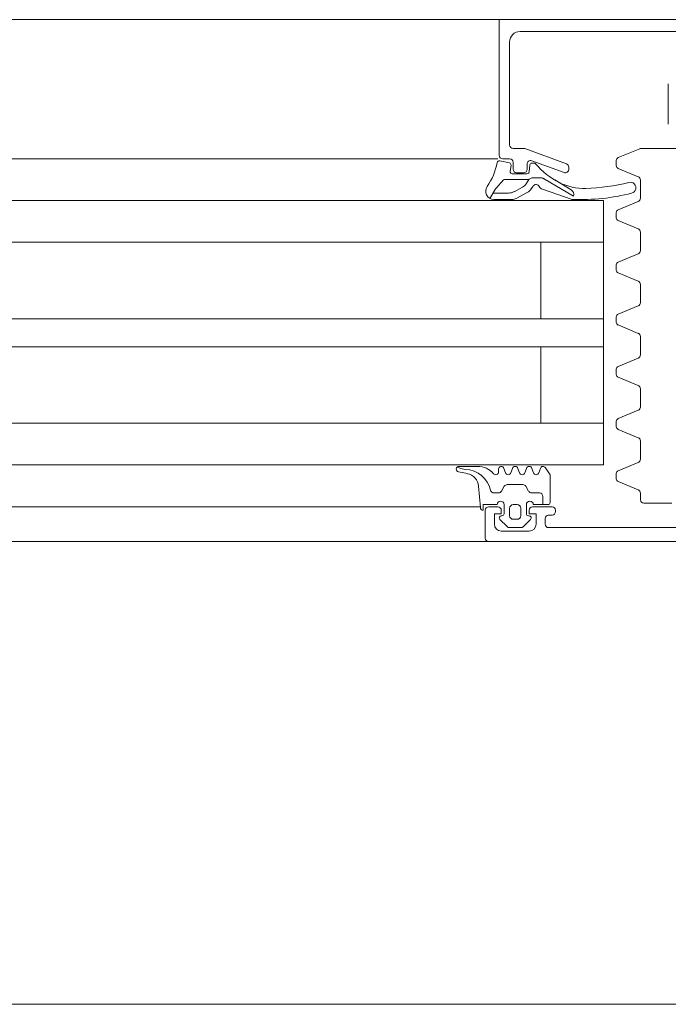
# Model space of a CAD drawing. Header units: centimetres. Extents: x -2424 to 1783, y 5 to 2907.
# Tile 45 of 94: x 466 to 475, y 1006 to 1020. Entities that reach past the tile are written whole.
import ezdxf

# ---------------------------------------------------------------- set-up
doc = ezdxf.new("R2010")
doc.units = ezdxf.units.CM
doc.linetypes.add('Długa kreska', pattern=[142.875, 95.25, -47.625])
for name, color, linetype, lineweight in [('A-DETL', 90, 'Continuous', 9), ('A-DETL-GENF', 92, 'Continuous', 13), ('A-DOOR', 31, 'Continuous', 13)]:
    doc.layers.add(name, color=color, linetype=linetype, lineweight=lineweight)

msp = doc.modelspace()

# ---------------------------------------------------------------- linework, layer by layer
at = {"layer": 'A-DETL', "color": 251, "linetype": 'Długa kreska', "lineweight": 9}
msp.add_line((1235.377, 1005.826), (294.377, 1005.826), dxfattribs=at)
at = {"layer": 'A-DETL-GENF', "color": 251, "lineweight": 9}
for p, q in [((489.377, 1019.976), (338.377, 1019.976)), ((406.227, 1017.976), (472.957, 1017.976)), ((468.377, 1017.376), (406.227, 1017.376)), ((468.377, 1016.776), (406.227, 1016.776)), ((468.377, 1015.676), (406.227, 1015.676)), ((468.377, 1015.276), (406.227, 1015.276)), ((468.377, 1014.176), (406.227, 1014.176)), ((468.377, 1013.576), (406.227, 1013.576)), ((468.377, 1012.976), (406.227, 1012.976)), ((339.277, 1012.476), (488.477, 1012.476))]:
    msp.add_line(p, q, dxfattribs=at)
at = {"layer": 'A-DOOR', "color": 251, "lineweight": 9}
for p, q in [((473.127, 1019.976), (467.626, 1019.976)), ((473.277, 1019.806), (475.587, 1019.806)), ((473.127, 1018.176), (473.127, 1019.656)), ((475.407, 1019.056), (475.407, 1018.476)), ((473.328, 1018.126), (473.177, 1018.126)), ((473.944, 1017.904), (473.345, 1018.123)), ((474.998, 1018.122), (474.688, 1017.993)), ((475.897, 1018.126), (475.017, 1018.126)), ((473.027, 1017.976), (473.127, 1017.976)), ((474.657, 1017.878), (474.657, 1017.953)), ((473.123, 1017.918), (472.984, 1017.945)), ((473.136, 1017.794), (473.147, 1017.884)), ((473.177, 1017.926), (473.177, 1017.826)), ((473.377, 1017.826), (473.377, 1017.901)), ((473.419, 1017.889), (473.406, 1017.787)), ((473.444, 1017.948), (473.91, 1017.779)), ((473.475, 1017.916), (473.448, 1017.916)), ((473.977, 1017.826), (473.977, 1017.857)), ((474.688, 1017.838), (474.976, 1017.718)), ((473.376, 1017.761), (473.165, 1017.761)), ((473.227, 1017.776), (473.327, 1017.776)), ((473.466, 1017.704), (473.564, 1017.704)), ((473.615, 1017.691), (474.044, 1017.439)), ((474.012, 1017.529), (473.774, 1017.673)), ((475.007, 1017.672), (475.007, 1017.409)), ((472.917, 1017.537), (472.843, 1017.407)), ((473.192, 1017.504), (473.31, 1017.568)), ((473.427, 1017.53), (473.467, 1017.585)), ((473.597, 1017.539), (474.01, 1017.396)), ((472.887, 1017.484), (473.111, 1017.484)), ((472.899, 1017.391), (473.163, 1017.391)), ((473.221, 1017.405), (473.388, 1017.496)), ((474.976, 1017.363), (474.688, 1017.243)), ((474.657, 1017.128), (474.657, 1017.203)), ((474.688, 1017.088), (474.976, 1016.968)), ((475.007, 1016.922), (475.007, 1016.659)), ((473.022, 1016.776), (467.626, 1016.776)), ((467.627, 1016.776), (474.477, 1016.776)), ((474.976, 1016.613), (474.688, 1016.493)), ((474.657, 1016.378), (474.657, 1016.453)), ((474.688, 1016.338), (474.976, 1016.218)), ((475.007, 1016.172), (475.007, 1015.909)), ((474.976, 1015.863), (474.688, 1015.743)), ((474.657, 1015.628), (474.657, 1015.703)), ((474.688, 1015.588), (474.976, 1015.468)), ((475.007, 1015.422), (475.007, 1015.159)), ((474.976, 1015.113), (474.688, 1014.993)), ((474.657, 1014.878), (474.657, 1014.953)), ((474.688, 1014.838), (474.976, 1014.718)), ((475.007, 1014.672), (475.007, 1014.409)), ((474.976, 1014.363), (474.688, 1014.243)), ((467.627, 1014.176), (474.477, 1014.176)), ((474.657, 1014.128), (474.657, 1014.203)), ((474.688, 1014.088), (474.976, 1013.968)), ((475.007, 1013.922), (475.007, 1013.659)), ((474.976, 1013.613), (474.688, 1013.493)), ((472.403, 1013.533), (472.376, 1013.547)), ((472.393, 1013.476), (472.519, 1013.452)), ((472.668, 1013.556), (472.4, 1013.556)), ((472.967, 1013.516), (472.967, 1013.476)), ((473.068, 1013.465), (473.045, 1013.526)), ((473.168, 1013.526), (473.145, 1013.465)), ((473.268, 1013.465), (473.245, 1013.526)), ((473.368, 1013.526), (473.345, 1013.465)), ((473.468, 1013.465), (473.445, 1013.526)), ((473.568, 1013.526), (473.545, 1013.465)), ((474.657, 1013.378), (474.657, 1013.453)), ((473.317, 1013.295), (473.093, 1013.295)), ((474.688, 1013.338), (474.976, 1013.218)), ((472.68, 1013.273), (472.707, 1012.966)), ((472.966, 1013.175), (472.901, 1013.175)), ((473.05, 1013.27), (473.009, 1013.2)), ((473.4, 1013.2), (473.36, 1013.27)), ((473.555, 1013.175), (473.444, 1013.175)), ((475.007, 1013.172), (475.007, 1013.076)), ((473.047, 1013.006), (473.047, 1012.876)), ((473.177, 1013.006), (473.237, 1013.006)), ((473.367, 1012.876), (473.367, 1013.006)), ((473.467, 1013.006), (473.677, 1013.006)), ((473.605, 1013.006), (473.605, 1013.125)), ((475.057, 1013.026), (475.457, 1013.026)), ((472.705, 1012.976), (467.626, 1012.976)), ((472.777, 1012.926), (472.777, 1012.526)), ((472.957, 1012.976), (472.827, 1012.976)), ((473.127, 1012.846), (473.127, 1012.956)), ((473.287, 1012.956), (473.287, 1012.846)), ((473.737, 1012.976), (473.457, 1012.976)), ((473.787, 1012.906), (473.787, 1012.926)), ((472.986, 1012.794), (473.09, 1012.69)), ((473.017, 1012.846), (473.007, 1012.846)), ((473.237, 1012.796), (473.177, 1012.796)), ((473.324, 1012.69), (473.428, 1012.794)), ((473.407, 1012.846), (473.397, 1012.846)), ((473.637, 1012.726), (473.637, 1012.806)), ((473.687, 1012.856), (473.737, 1012.856)), ((473.407, 1012.626), (473.007, 1012.626)), ((473.125, 1012.676), (473.289, 1012.676)), ((475.687, 1012.676), (473.687, 1012.676)), ((472.827, 1012.476), (467.626, 1012.476)), ((472.827, 1012.476), (481.427, 1012.476))]:
    msp.add_line(p, q, dxfattribs=at)
at = {"layer": 'A-DOOR', "color": 251, "lineweight": 9, "flags": 128}
for points in [[(475.827, 1019.856), (475.927, 1019.856), (475.927, 1019.976), (472.977, 1019.976), (472.977, 1018.026)], [(473.366, 1017.617), (473.404, 1017.679), (473.068, 1017.679)], [(467.627, 1017.376), (474.477, 1017.376), (474.477, 1013.576), (467.627, 1013.576)], [(473.577, 1016.776), (473.577, 1015.676), (474.477, 1015.676), (467.627, 1015.676)], [(473.577, 1014.176), (473.577, 1015.276), (474.477, 1015.276), (467.627, 1015.276)], [(473.707, 1013.036), (473.707, 1013.435), (473.641, 1013.536)], [(472.747, 1012.926), (472.747, 1013.006), (472.947, 1013.006)], [(472.907, 1012.726), (472.907, 1012.876), (473.007, 1012.876), (473.007, 1012.926)], [(473.407, 1012.926), (473.407, 1012.876), (473.507, 1012.876), (473.507, 1012.726)]]:
    msp.add_lwpolyline(points, dxfattribs=at)
at = {"layer": 'A-DOOR', "color": 251, "lineweight": 9}
for centre, radius, start, end in [((473.277, 1019.656), 0.15, 90, 180), ((473.177, 1018.176), 0.05, 180, 270), ((473.328, 1018.076), 0.05, 70, 90), ((475.017, 1018.076), 0.05, 90, 112.5), ((473.027, 1018.026), 0.05, 180, 270), ((473.127, 1017.926), 0.05, 0, 90), ((473.427, 1017.901), 0.05, 70, 180), ((474.707, 1017.947), 0.05, 112.5, 172.8548), ((472.017, 1018.11), 0.95, 325.949, 348.5732), ((472.977, 1017.916), 0.03, 77.6435, 168.5732), ((473.117, 1017.888), 0.03, 351.882, 79.0059), ((473.227, 1017.826), 0.05, 180, 270), ((473.327, 1017.826), 0.05, 270, 0), ((473.448, 1017.886), 0.03, 90, 172.9436), ((473.475, 1017.886), 0.03, 40.8482, 90), ((474.368, 1018.657), 1.15, 220.8482, 242.8303), ((473.927, 1017.826), 0.05, 250, 0), ((473.927, 1017.857), 0.05, 0, 70), ((474.707, 1017.884), 0.05, 187.1452, 247.5), ((473.068, 1017.619), 0.06, 90, 146.6979), ((473.165, 1017.791), 0.03, 172.7923, 270), ((473.376, 1017.791), 0.03, 270, 352.9436), ((473.461, 1017.628), 0.0764, 85.7355, 150.0671), ((473.564, 1017.604), 0.1, 59.6164, 90), ((474.957, 1017.672), 0.05, 0, 67.5), ((472.903, 1017.511), 0.12, 145.949, 268.0077), ((472.952, 1017.517), 0.04, 134.9639, 150.3746), ((471.639, 1018.773), 1.777, 316.2734, 320.8645), ((473.229, 1017.718), 0.17, 298.5366, 323.5366), ((473.33, 1017.602), 0.12, 298.6334, 323.6334), ((473.507, 1017.556), 0.05, 26.9556, 143.6334), ((473.623, 1017.614), 0.08, 206.9556, 250.9899), ((474.198, 1018.351), 0.8, 243.6139, 271.5286), ((473.974, 1017.465), 0.075, 339.9851, 58.8937), ((474.144, 1020.384), 2.834, 271.5223, 284.2144), ((474.861, 1017.56), 0.08, 283.4704, 105.301), ((473.111, 1017.654), 0.17, 269.9272, 298.5366), ((473.163, 1017.511), 0.12, 269.9961, 298.6334), ((474.036, 1017.472), 0.08, 250.9899, 267.8894), ((474.144, 1020.384), 2.994, 267.8817, 284.2277), ((474.957, 1017.409), 0.05, 292.5, 0), ((474.707, 1017.197), 0.05, 112.5, 172.8548), ((474.707, 1017.134), 0.05, 187.1452, 247.5), ((474.957, 1016.922), 0.05, 0, 67.5), ((474.957, 1016.659), 0.05, 292.5, 0), ((474.707, 1016.447), 0.05, 112.5, 172.8548), ((474.707, 1016.384), 0.05, 187.1452, 247.5), ((474.957, 1016.172), 0.05, 0, 67.5), ((474.957, 1015.909), 0.05, 292.5, 0), ((474.707, 1015.697), 0.05, 112.5, 172.8548), ((474.707, 1015.634), 0.05, 187.1452, 247.5), ((474.957, 1015.422), 0.05, 0, 67.5), ((474.957, 1015.159), 0.05, 292.5, 0), ((474.707, 1014.947), 0.05, 112.5, 172.8548), ((474.707, 1014.884), 0.05, 187.1452, 247.5), ((474.957, 1014.672), 0.05, 0, 67.5), ((474.957, 1014.409), 0.05, 292.5, 0), ((474.707, 1014.197), 0.05, 112.5, 172.8548), ((474.707, 1014.134), 0.05, 187.1452, 247.5), ((474.957, 1013.922), 0.05, 0, 67.5), ((474.957, 1013.659), 0.05, 292.5, 0), ((472.4, 1013.516), 0.04, 89.9191, 258.9894), ((472.526, 1013.853), 0.343, 248.9463, 264.3989), ((472.48, 1013.131), 0.381, 12.6599, 88.1005), ((472.481, 1013.255), 0.2, 5.0082, 78.9975), ((472.668, 1013.256), 0.3, 40.3198, 90.0013), ((472.927, 1013.476), 0.04, 220.3208, 0), ((473.007, 1013.516), 0.04, 14.9997, 180.0002), ((473.107, 1013.476), 0.04, 195.0002, 344.9998), ((473.207, 1013.516), 0.04, 14.9996, 165.0004), ((473.307, 1013.476), 0.04, 195.0002, 344.9998), ((473.407, 1013.516), 0.04, 14.9996, 165.0004), ((473.507, 1013.476), 0.04, 195.0002, 344.9998), ((473.607, 1013.516), 0.04, 29.9997, 165.0005), ((474.707, 1013.447), 0.05, 112.5, 172.8548), ((473.093, 1013.245), 0.05, 90, 150), ((473.317, 1013.245), 0.05, 30, 90), ((474.707, 1013.384), 0.05, 187.1452, 247.5), ((472.901, 1013.225), 0.05, 192.1266, 270), ((472.966, 1013.225), 0.05, 270, 330), ((473.444, 1013.225), 0.05, 210, 270), ((473.555, 1013.125), 0.05, 0, 90), ((474.957, 1013.172), 0.05, 0, 67.5), ((472.997, 1013.006), 0.05, 0, 180), ((473.177, 1012.956), 0.05, 89.9989, 180.0011), ((473.237, 1012.956), 0.05, 359.9989, 90.0011), ((473.417, 1013.006), 0.05, 0.0006, 180.0006), ((473.677, 1013.036), 0.03, 270, 0), ((475.057, 1013.076), 0.05, 180, 270), ((472.747, 1012.966), 0.04, 180.0006, 269.9999), ((472.827, 1012.926), 0.05, 90, 180), ((472.957, 1012.926), 0.05, 0, 90), ((473.017, 1012.876), 0.03, 270, 0), ((473.397, 1012.876), 0.03, 180, 270), ((473.457, 1012.926), 0.05, 90, 180), ((473.737, 1012.926), 0.05, 0, 90), ((473.737, 1012.906), 0.05, 270, 0), ((473.007, 1012.726), 0.1, 180, 270), ((473.007, 1012.816), 0.03, 90.0055, 224.9966), ((473.177, 1012.846), 0.05, 179.9979, 270.0021), ((473.237, 1012.846), 0.05, 269.9979, 0.0021), ((473.407, 1012.816), 0.03, 314.9981, 90.0001), ((473.407, 1012.726), 0.1, 270, 0), ((473.687, 1012.806), 0.05, 90, 180), ((473.687, 1012.726), 0.05, 180, 270), ((473.125, 1012.726), 0.05, 224.9798, 270), ((473.289, 1012.726), 0.05, 270, 315.0277), ((472.827, 1012.526), 0.05, 180, 270)]:
    msp.add_arc(centre, radius, start, end, dxfattribs=at)

doc.saveas('drawing.dxf')
